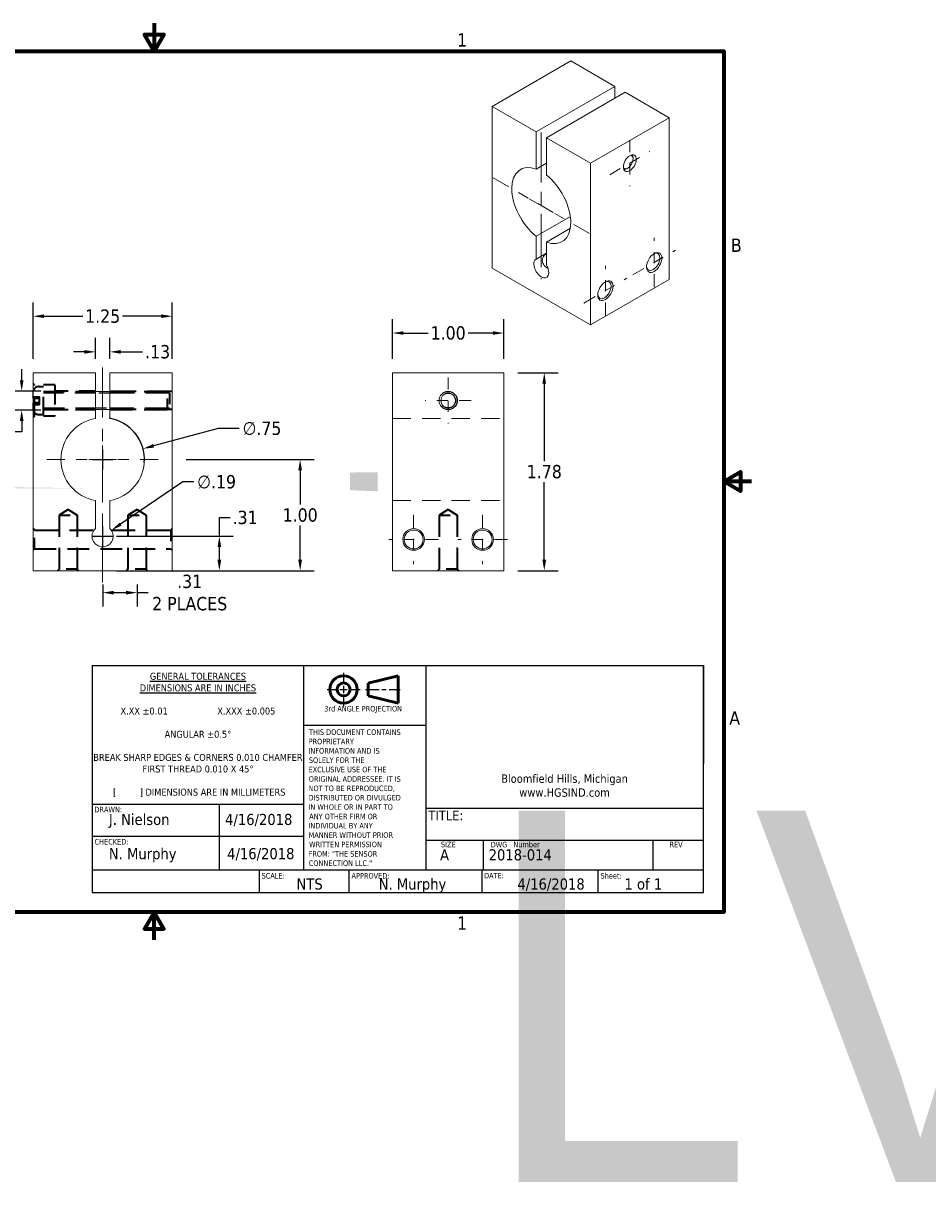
# Model space of a CAD drawing. Header units: inches. Extents: x 0.2 to 49.4, y -1.9 to 8.6.
# Tile 2 of 4: x 4.4 to 12.5, y -1.9 to 8.6. Entities that reach past the tile are written whole.
import ezdxf
from ezdxf.enums import TextEntityAlignment as Align

# ---------------------------------------------------------------- set-up
doc = ezdxf.new("R2018")
doc.units = ezdxf.units.IN
doc.header["$MEASUREMENT"] = 0
for name, pattern in [('CENTER', [2, 1.25, -0.25, 0.25, -0.25]), ('CENTER2', [1.125, 0.75, -0.125, 0.125, -0.125]), ('CHAIN', [0.7087, 0.4724, -0.0591, 0.1181, -0.0591]), ('DASHED', [0.2067, 0.1654, -0.0413])]:
    doc.linetypes.add(name, pattern=pattern)
for name, color, linetype, lineweight in [('Border (ANSI)', 7, 'Continuous', 70), ('Center Mark (ANSI)', 7, 'CENTER', 0), ('Geometry', 250, 'Continuous', 0), ('Hidden (ANSI)', 7, 'DASHED', 35), ('Hidden Narrow (ANSI)', 7, 'DASHED', 25), ('Visible (ANSI)', 7, 'Continuous', 0)]:
    doc.layers.add(name, color=color, linetype=linetype, lineweight=lineweight)
for name, color, linetype in [('Dimensions', 19, 'Continuous'), ('TitleBlock', 170, 'Continuous'), ('TitleBlock Lines', 250, 'Continuous'), ('TitleBlock Text', 3, 'Continuous')]:
    doc.layers.add(name, color=color, linetype=linetype)
doc.layers.add('Hidden', color=7, linetype='DASHED', lineweight=0, true_color=0x383838)
doc.styles.add('Note Text (ANSI)', font='tahoma.ttf')
doc.styles.get("Standard").update_dxf_attribs({"font": 'tahoma.ttf'})
doc.dimstyles.new('Default (ANSI)', dxfattribs={"dimtxt": 0.12, "dimasz": 0.098425, "dimexe": 0.125, "dimexo": 0.125, "dimgap": 0.031496, "dimtad": 0, "dimtih": 1, "dimtoh": 1, "dimrnd": 1e-08, "dimzin": 4, "dimdsep": 46, "dimtxsty": 'Note Text (ANSI)', "dimcen": 0.09, "dimdle": 0.393701, "dimclrd": 256, "dimclre": 256, "dimclrt": 256, "dimadec": 0, "dimazin": 1, "dimtfac": 1, "dimtofl": 0, "dimtmove": 0, "dimatfit": 3, "dimfxl": 1, "dimtolj": 1, "dimtzin": 4, "dimlwd": -1, "dimlwe": -1, "dimarcsym": 0})
doc.dimstyles.new('Default (ANSI)$0', dxfattribs={"dimtxt": 0.12, "dimasz": 0.098425, "dimexe": 0.125, "dimexo": 0.125, "dimgap": 0.031496, "dimtad": 0, "dimtih": 1, "dimtoh": 1, "dimrnd": 1e-08, "dimzin": 4, "dimdsep": 46, "dimtxsty": 'Note Text (ANSI)', "dimcen": 0.09, "dimdle": 0.393701, "dimclrd": 256, "dimclre": 256, "dimclrt": 256, "dimadec": 0, "dimazin": 1, "dimtfac": 1, "dimtofl": 0, "dimtmove": 0, "dimatfit": 3, "dimfxl": 1, "dimtolj": 1, "dimtzin": 4, "dimlwd": -1, "dimlwe": -1, "dimarcsym": 0})

# ---------------------------------------------------------------- blocks, each defined once
blk = doc.blocks.new('TSC TitleBlock Revised')
at = {"layer": 'TitleBlock', "color": 0}
for p, q in [((-5.493, 2.038), (-5.493, 0)), ((-5.493, 2.038), (0, 2.038)), ((0, 0), (0, 2.038)), ((0, 2.038), (0, 1.158)), ((-5.493, 0), (0, 0))]:
    blk.add_line(p, q, dxfattribs=at)
at = {"layer": 'TitleBlock Lines'}
for p, q in [((-3.593, 2.038), (-3.593, 0.2)), ((-2.495, 2.038), (-2.495, 0.2)), ((-2.492, 1.501), (-3.593, 1.501)), ((-5.493, 0.794), (-3.593, 0.794)), ((-4.351, 0.794), (-4.351, 0.209)), ((-2.493, 0.758), (0, 0.758)), ((-5.493, 0.506), (-3.593, 0.506)), ((-2.493, 0.469), (0, 0.469)), ((-1.98, 0.469), (-1.98, 0.2)), ((-0.455, 0.469), (-0.455, 0.2)), ((0, 0.2), (-5.493, 0.2)), ((-3.993, 0.2), (-3.993, 0)), ((-3.188, 0.2), (-3.188, 0)), ((-1.991, 0.2), (-1.991, 0)), ((-0.946, 0), (-0.946, 0.2))]:
    blk.add_line(p, q, dxfattribs=at)
at = {"layer": 'TitleBlock Lines', "lineweight": 25}
for p, q in [((-3.234, 1.973), (-3.234, 1.889)), ((-3.383, 1.824), (-3.299, 1.824)), ((-3.267, 1.824), (-3.202, 1.824)), ((-3.234, 1.856), (-3.234, 1.792)), ((-3.17, 1.824), (-3.086, 1.824)), ((-3.037, 1.824), (-2.915, 1.824)), ((-2.89, 1.824), (-2.851, 1.824)), ((-2.825, 1.824), (-2.724, 1.824)), ((-3.234, 1.759), (-3.234, 1.675))]:
    blk.add_line(p, q, dxfattribs=at)
at = {"layer": 'TitleBlock Lines', "lineweight": 50}
for p, q in [((-3.012, 1.882), (-2.743, 1.947)), ((-2.743, 1.947), (-2.743, 1.701)), ((-3.012, 1.882), (-3.012, 1.766)), ((-3.012, 1.766), (-2.743, 1.701))]:
    blk.add_line(p, q, dxfattribs=at)
for radius in [0.123, 0.0582]:
    blk.add_circle((-3.234, 1.824), radius, dxfattribs=at)
at = {"layer": 'TitleBlock Lines', "style": 'Note Text (ANSI)'}
blk.add_text('3rd ANGLE PROJECTION', height=0.05, dxfattribs=at).set_placement((-3.408, 1.626))
at = {"layer": 'TitleBlock Lines'}
for s, height, p in [('THIS DOCUMENT CONTAINS', 0.05, (-3.545, 1.415)), ('PROPRIETARY', 0.05, (-3.549, 1.331)), ('INFORMATION AND IS', 0.05, (-3.55, 1.247)), ('SOLELY FOR THE', 0.05, (-3.546, 1.163)), ('EXCLUSIVE USE OF THE', 0.05, (-3.549, 1.079)), ('ORIGINAL ADDRESSEE. IT IS', 0.05, (-3.547, 0.994)), ('NOT TO BE REPRODUCED,', 0.05, (-3.549, 0.91)), ('DISTRIBUTED OR DIVULGED', 0.05, (-3.549, 0.826)), ('DRAWN:', 0.05, (-5.474, 0.719)), ('IN WHOLE OR IN PART TO', 0.05, (-3.55, 0.742)), ('TITLE:', 0.0875, (-2.472, 0.647)), ('ANY OTHER FIRM OR', 0.05, (-3.543, 0.657)), ('INDIVIDUAL BY ANY', 0.05, (-3.55, 0.574)), ('MANNER WITHOUT PRIOR', 0.05, (-3.548, 0.49)), ('CHECKED:', 0.05, (-5.472, 0.43)), ('WRITTEN PERMISSION', 0.05, (-3.544, 0.406)), ('SIZE', 0.05, (-2.359, 0.406)), ('DWG', 0.05, (-1.912, 0.404)), ('Number', 0.05, (-1.708, 0.405)), ('REV', 0.05, (-0.305, 0.405)), ('FROM: "THE SENSOR', 0.05, (-3.549, 0.321)), ('CONNECTION LLC."', 0.05, (-3.547, 0.237)), ('SCALE:', 0.05, (-3.971, 0.124)), ('APPROVED:', 0.05, (-3.163, 0.124)), ('DATE:', 0.05, (-1.972, 0.125)), ('Sheet:', 0.05, (-0.925, 0.124))]:
    blk.add_text(s, height=height, dxfattribs=at).set_placement(p)
at = {"layer": 'TitleBlock Lines', "attachment_point": 5}
for s, insert, char_height, width in [('{\\LGENERAL TOLERANCES} \\P{\\LDIMENSIONS ARE IN INCHES\\P} \\PX.XX ±0.01                   X.XXX ±0.005 \\P\\PANGULAR ±0.5° \\P\\PBREAK SHARP EDGES & CORNERS 0.010 CHAMFER FIRST THREAD 0.010 X 45°\\P\\P [         ] DIMENSIONS ARE IN MILLIMETERS', (-4.543, 1.416), 0.0625, 1.9), ('Bloomfield Hills, Michigan\\P\\pxqc;www.HGSIND.com', (-1.248, 0.959), 0.075, 2.49504)]:
    blk.add_mtext(s, dxfattribs=dict(at, insert=insert, char_height=char_height, width=width))
at = {"layer": 'TitleBlock Text', "color": 0, "lineweight": 30, "flags": 104}
blk.add_attdef('TITLE:', text='', height=0.075, dxfattribs=at).set_placement((-2.027, 0.734), align=Align.TOP_LEFT)
at = {"layer": 'TitleBlock Text', "color": 0}
for tag, p in [('DRAWN:', (-5.343, 0.606)), ('DDATE', (-4.299, 0.606)), ('CHECKED:', (-5.343, 0.298)), ('CDATE', (-4.28, 0.298)), ('SIZE', (-2.367, 0.287)), ('DWG_NO.', (-1.93, 0.287)), ('REV', (-0.343, 0.287)), ('SCALE', (-3.657, 0.025)), ('APPROVED:', (-2.919, 0.025)), ('DATE', (-1.672, 0.025)), ('SHEET', (-0.71, 0.025))]:
    blk.add_attdef(tag, p, '', height=0.1, dxfattribs=at)
blk = doc.blocks.new('*D14')
at = {"layer": 'Defpoints', "color": 0, "linetype": 'Continuous', "ltscale": 0.5, "transparency": 16777216}
for p in [(5.067, 3.657), (5.377, 3.657), (5.377, 3.46)]:
    blk.add_point(p, dxfattribs=at)
at = {"layer": 'Dimensions', "linetype": 'Continuous', "ltscale": 0.5, "transparency": 16777216}
for p, q in [((5.067, 3.532), (5.067, 3.335)), ((5.165, 3.46), (5.278, 3.46)), ((5.377, 3.532), (5.377, 3.335)), ((5.377, 3.46), (5.475, 3.46))]:
    blk.add_line(p, q, dxfattribs=at)
for points in [[(5.165, 3.476), (5.165, 3.443), (5.067, 3.46)], [(5.278, 3.476), (5.278, 3.443), (5.377, 3.46)]]:
    blk.add_solid(points, dxfattribs=at)
at = {"layer": 'Dimensions', "linetype": 'Continuous', "ltscale": 0.5, "transparency": 16777216, "insert": (5.849, 3.46), "char_height": 0.12, "attachment_point": 5, "style": 'Note Text (ANSI)'}
blk.add_mtext('\\A1;{\\H0.12;.31^J2 PLACES}', dxfattribs=at)
blk = doc.blocks.new('*D15')
at = {"layer": 'Defpoints', "color": 0, "linetype": 'Continuous', "ltscale": 0.5, "transparency": 16777216}
for p in [(5.145, 4.02), (4.988, 3.914)]:
    blk.add_point(p, dxfattribs=at)
at = {"layer": 'Dimensions', "linetype": 'Continuous', "ltscale": 0.5, "transparency": 16777216}
for p, q in [((5.788, 4.456), (5.227, 4.076)), ((5.886, 4.456), (5.788, 4.456)), ((5.067, 3.877), (5.067, 4.057)), ((4.977, 3.967), (5.157, 3.967))]:
    blk.add_line(p, q, dxfattribs=at)
blk.add_solid([(5.218, 4.089), (5.236, 4.062), (5.145, 4.02)], dxfattribs=at)
at = {"layer": 'Dimensions', "linetype": 'Continuous', "ltscale": 0.5, "transparency": 16777216, "insert": (6.091, 4.456), "char_height": 0.12, "attachment_point": 5, "style": 'Note Text (ANSI)'}
blk.add_mtext('\\A1;∅.19', dxfattribs=at)
blk = doc.blocks.new('*D16')
at = {"layer": 'Defpoints', "color": 0, "linetype": 'CENTER2', "ltscale": 0.5, "transparency": 16777216}
for p in [(4.637, 5.272), (4.339, 5.102), (4.637, 5.102)]:
    blk.add_point(p, dxfattribs=at)
at = {"layer": 'Dimensions', "linetype": 'CENTER2', "ltscale": 0.5, "transparency": 16777216}
for p, q in [((4.339, 5.37), (4.339, 5.469)), ((4.512, 5.272), (4.214, 5.272)), ((4.512, 5.102), (4.214, 5.102)), ((4.339, 5.004), (4.339, 4.905)), ((4.339, 4.905), (4.241, 4.905))]:
    blk.add_line(p, q, dxfattribs=at)
for points in [[(4.323, 5.37), (4.356, 5.37), (4.339, 5.272)], [(4.323, 5.004), (4.356, 5.004), (4.339, 5.102)]]:
    blk.add_solid(points, dxfattribs=at)
at = {"layer": 'Dimensions', "linetype": 'CENTER2', "ltscale": 0.5, "transparency": 16777216, "insert": (3.782, 4.905), "char_height": 0.12, "attachment_point": 5, "style": 'Note Text (ANSI)'}
blk.add_mtext('\\A1;{\\fArial|b0|i0|c0|p34;%%C.17 THRU}', dxfattribs=at)
blk = doc.blocks.new('*D17')
at = {"layer": 'Defpoints', "color": 0, "linetype": 'Continuous', "ltscale": 0.5, "transparency": 16777216}
for p in [(5.067, 3.967), (5.067, 3.657), (6.116, 3.657)]:
    blk.add_point(p, dxfattribs=at)
at = {"layer": 'Dimensions', "linetype": 'Continuous', "ltscale": 0.5, "transparency": 16777216}
for p, q in [((6.116, 3.967), (6.116, 4.135)), ((6.116, 4.135), (6.214, 4.135)), ((5.192, 3.967), (6.241, 3.967)), ((6.116, 3.755), (6.116, 3.869)), ((5.192, 3.657), (6.241, 3.657))]:
    blk.add_line(p, q, dxfattribs=at)
for points in [[(6.099, 3.869), (6.132, 3.869), (6.116, 3.967)], [(6.099, 3.755), (6.132, 3.755), (6.116, 3.657)]]:
    blk.add_solid(points, dxfattribs=at)
at = {"layer": 'Dimensions', "linetype": 'Continuous', "ltscale": 0.5, "transparency": 16777216, "insert": (6.347, 4.135), "char_height": 0.12, "attachment_point": 5, "style": 'Note Text (ANSI)'}
blk.add_mtext('\\A1;.31', dxfattribs=at)
blk = doc.blocks.new('*D18')
at = {"layer": 'Defpoints', "color": 0, "linetype": 'Continuous', "ltscale": 0.5, "transparency": 16777216}
for p in [(5.692, 4.657), (5.692, 3.657), (6.842, 3.657)]:
    blk.add_point(p, dxfattribs=at)
at = {"layer": 'Dimensions', "linetype": 'Continuous', "ltscale": 0.5, "transparency": 16777216}
for p, q in [((5.817, 4.657), (6.967, 4.657)), ((6.842, 4.559), (6.842, 4.251)), ((6.842, 3.755), (6.842, 4.063)), ((5.817, 3.657), (6.967, 3.657))]:
    blk.add_line(p, q, dxfattribs=at)
for points in [[(6.825, 4.559), (6.858, 4.559), (6.842, 4.657)], [(6.825, 3.755), (6.858, 3.755), (6.842, 3.657)]]:
    blk.add_solid(points, dxfattribs=at)
at = {"layer": 'Dimensions', "linetype": 'Continuous', "ltscale": 0.5, "transparency": 16777216, "insert": (6.842, 4.157), "char_height": 0.12, "attachment_point": 5, "style": 'Note Text (ANSI)'}
blk.add_mtext('\\A1;1.00', dxfattribs=at)
blk = doc.blocks.new('*D19')
at = {"layer": 'Defpoints', "color": 0, "linetype": 'Continuous', "ltscale": 0.5, "transparency": 16777216}
for p in [(5.132, 5.625), (5.002, 5.437), (5.132, 5.437)]:
    blk.add_point(p, dxfattribs=at)
at = {"layer": 'Dimensions', "linetype": 'Continuous', "ltscale": 0.5, "transparency": 16777216}
for p, q in [((5.002, 5.562), (5.002, 5.75)), ((5.132, 5.562), (5.132, 5.75)), ((4.903, 5.625), (4.805, 5.625)), ((5.23, 5.625), (5.426, 5.625))]:
    blk.add_line(p, q, dxfattribs=at)
for points in [[(4.903, 5.641), (4.903, 5.608), (5.002, 5.625)], [(5.23, 5.641), (5.23, 5.608), (5.132, 5.625)]]:
    blk.add_solid(points, dxfattribs=at)
at = {"layer": 'Dimensions', "linetype": 'Continuous', "ltscale": 0.5, "transparency": 16777216, "insert": (5.561, 5.625), "char_height": 0.12, "attachment_point": 5, "style": 'Note Text (ANSI)'}
blk.add_mtext('\\A1;.13', dxfattribs=at)
blk = doc.blocks.new('*D20')
at = {"layer": 'Defpoints', "color": 0, "linetype": 'Continuous', "ltscale": 0.5, "transparency": 16777216}
for p in [(8.672, 5.794), (7.672, 5.437), (8.672, 5.437)]:
    blk.add_point(p, dxfattribs=at)
at = {"layer": 'Dimensions', "linetype": 'Continuous', "ltscale": 0.5, "transparency": 16777216}
for p, q in [((7.672, 5.562), (7.672, 5.919)), ((8.672, 5.562), (8.672, 5.919)), ((7.77, 5.794), (7.993, 5.794)), ((8.574, 5.794), (8.351, 5.794))]:
    blk.add_line(p, q, dxfattribs=at)
for points in [[(7.77, 5.81), (7.77, 5.778), (7.672, 5.794)], [(8.574, 5.81), (8.574, 5.778), (8.672, 5.794)]]:
    blk.add_solid(points, dxfattribs=at)
at = {"layer": 'Dimensions', "linetype": 'Continuous', "ltscale": 0.5, "transparency": 16777216, "insert": (8.172, 5.794), "char_height": 0.12, "attachment_point": 5, "style": 'Note Text (ANSI)'}
blk.add_mtext('\\A1;1.00', dxfattribs=at)
blk = doc.blocks.new('*D21')
at = {"layer": 'Defpoints', "color": 0, "linetype": 'Continuous', "ltscale": 0.5, "transparency": 16777216}
for p in [(8.672, 5.437), (8.672, 3.657), (9.036, 3.657)]:
    blk.add_point(p, dxfattribs=at)
at = {"layer": 'Dimensions', "linetype": 'Continuous', "ltscale": 0.5, "transparency": 16777216}
for p, q in [((8.797, 5.437), (9.161, 5.437)), ((9.036, 5.339), (9.036, 4.641)), ((9.036, 3.755), (9.036, 4.453)), ((8.797, 3.657), (9.161, 3.657))]:
    blk.add_line(p, q, dxfattribs=at)
for points in [[(9.019, 5.339), (9.052, 5.339), (9.036, 5.437)], [(9.019, 3.755), (9.052, 3.755), (9.036, 3.657)]]:
    blk.add_solid(points, dxfattribs=at)
at = {"layer": 'Dimensions', "linetype": 'Continuous', "ltscale": 0.5, "transparency": 16777216, "insert": (9.036, 4.547), "char_height": 0.12, "attachment_point": 5, "style": 'Note Text (ANSI)'}
blk.add_mtext('\\A1;1.78', dxfattribs=at)
blk = doc.blocks.new('*D22')
at = {"layer": 'Defpoints', "color": 0, "linetype": 'Continuous', "ltscale": 0.5, "transparency": 16777216}
for p in [(5.429, 4.754), (4.705, 4.56)]:
    blk.add_point(p, dxfattribs=at)
at = {"layer": 'Dimensions', "linetype": 'Continuous', "ltscale": 0.5, "transparency": 16777216}
for p, q in [((6.106, 4.937), (5.524, 4.78)), ((6.295, 4.937), (6.106, 4.937)), ((5.067, 4.567), (5.067, 4.747)), ((4.977, 4.657), (5.157, 4.657))]:
    blk.add_line(p, q, dxfattribs=at)
blk.add_arc((5.067, 4.657), 0.375, 355.9528, 80.8831, dxfattribs=at)
blk.add_solid([(5.52, 4.796), (5.528, 4.764), (5.429, 4.754)], dxfattribs=at)
at = {"layer": 'Dimensions', "linetype": 'Continuous', "ltscale": 0.5, "transparency": 16777216, "insert": (6.499, 4.937), "char_height": 0.12, "attachment_point": 5, "style": 'Note Text (ANSI)'}
blk.add_mtext('\\A1;∅.75', dxfattribs=at)
blk = doc.blocks.new('*D23')
at = {"layer": 'Defpoints', "color": 0, "linetype": 'Continuous', "ltscale": 0.5, "transparency": 16777216}
for p in [(5.692, 5.945), (4.442, 5.437), (5.692, 5.437)]:
    blk.add_point(p, dxfattribs=at)
at = {"layer": 'Dimensions', "linetype": 'Continuous', "ltscale": 0.5, "transparency": 16777216}
for p, q in [((4.442, 5.562), (4.442, 6.07)), ((5.692, 5.562), (5.692, 6.07)), ((4.54, 5.945), (4.888, 5.945)), ((5.593, 5.945), (5.245, 5.945))]:
    blk.add_line(p, q, dxfattribs=at)
for points in [[(4.54, 5.962), (4.54, 5.929), (4.442, 5.945)], [(5.593, 5.962), (5.593, 5.929), (5.692, 5.945)]]:
    blk.add_solid(points, dxfattribs=at)
at = {"layer": 'Dimensions', "linetype": 'Continuous', "ltscale": 0.5, "transparency": 16777216, "insert": (5.067, 5.945), "char_height": 0.12, "attachment_point": 5, "style": 'Note Text (ANSI)'}
blk.add_mtext('\\A1;1.25', dxfattribs=at)

msp = doc.modelspace()

# ---------------------------------------------------------------- hatches: boundary and pattern name
at = {"layer": 'Geometry'}
h = msp.add_hatch(color=250, dxfattribs=at)
h.dxf.hatch_style = 1
edge = h.paths.add_edge_path(flags=17)
edge.add_line((4.0394, 4.377), (4.0394, 4.397))
edge.add_line((2.5394, 4.5352), (4.0394, 4.5352))
edge.add_line((2.5394, 4.5152), (2.5394, 4.5352))
edge.add_line((2.5394, 4.5152), (2.5394, 4.4257))
edge.add_line((2.5394, 4.4037), (2.5394, 4.377))
edge.add_line((2.5394, 4.377), (4.0394, 4.377))
edge = h.paths.add_edge_path(flags=16)
edge.add_line((4.0394, 4.377), (4.0394, 4.397))
edge = h.paths.add_edge_path(flags=16)
edge.add_line((2.5394, 4.4037), (2.5394, 4.377))
edge = h.paths.add_edge_path(flags=16)
edge.add_line((2.5394, 4.377), (4.0394, 4.377))
edge = h.paths.add_edge_path(flags=16)
edge.add_line((2.5394, 4.5352), (4.0394, 4.5352))
edge = h.paths.add_edge_path(flags=16)
edge.add_line((2.5394, 4.5152), (2.5394, 4.4257))
edge = h.paths.add_edge_path(flags=16)
edge.add_line((2.5394, 4.5152), (2.5394, 4.5352))
h.paths.add_polyline_path([(2.5394, 4.4037), (2.5394, 4.377)], flags=0)
h.paths.add_polyline_path([(2.5394, 4.5152), (2.5394, 4.5352)], flags=16)
edge = h.paths.add_edge_path()
edge.add_line((2.5394, 4.4037), (2.5394, 4.377))
edge.add_line((2.5394, 4.5152), (2.5394, 4.5352))
edge.add_line((4.0394, 4.377), (4.0394, 4.397))
edge.add_line((2.5394, 4.5352), (4.0394, 4.5352))
edge.add_line((2.5394, 4.5152), (2.5394, 4.5352))
edge.add_line((2.5394, 4.5152), (2.5394, 4.4257))
edge.add_line((2.5394, 4.4037), (2.5394, 4.377))
edge.add_line((2.5394, 4.377), (4.0394, 4.377))
edge.add_line((4.0394, 4.397), (5.0924, 4.397))
h = msp.add_hatch(color=256, dxfattribs=at)
h.dxf.hatch_style = 1
h.paths.add_polyline_path([(7.2894, 4.3711), (7.5394, 4.3711)], flags=17)
edge = h.paths.add_edge_path()
edge.add_line((7.5394, 4.5411), (7.2894, 4.54))
edge.add_line((7.2894, 4.5311), (7.2894, 4.3811))
edge.add_line((7.5394, 4.5411), (7.5394, 4.3711))

# ---------------------------------------------------------------- linework, layer by layer
at = {"layer": 'Border (ANSI)', "flags": 128}
for points in [[(5.5296, 8.5787), (5.5296, 8.3287), (5.443, 8.4787), (5.6163, 8.4787), (5.5296, 8.3287)], [(0.4096, 0.5887), (0.4096, 8.3287), (10.6496, 8.3287), (10.6496, 0.5887), (0.4096, 0.5887)], [(10.8996, 4.4587), (10.6496, 4.4587), (10.7996, 4.5453), (10.7996, 4.3721), (10.6496, 4.4587)], [(5.5296, 0.3387), (5.5296, 0.5887), (5.443, 0.4387), (5.6163, 0.4387), (5.5296, 0.5887)]]:
    msp.add_lwpolyline(points, dxfattribs=at)
at = {"layer": 'Center Mark (ANSI)', "linetype": 'CHAIN', "ltscale": 0.952448}
for p, q in [((9.009, 7.5985), (9.009, 6.279)), ((5.0666, 5.4831), (5.0666, 3.5526))]:
    msp.add_line(p, q, dxfattribs=at)
at = {"layer": 'Center Mark (ANSI)', "linetype": 'CHAIN', "ltscale": 0.229887}
for p, q in [((9.8045, 7.5284), (9.8045, 7.1144)), ((9.6252, 7.2179), (9.9838, 7.4249)), ((8.172, 5.3941), (8.172, 4.9801)), ((8.379, 5.1871), (7.965, 5.1871))]:
    msp.add_line(p, q, dxfattribs=at)
at = {"layer": 'Center Mark (ANSI)', "linetype": 'CHAIN', "ltscale": 0.347103}
for p, q in [((8.576, 7.1896), (9.1172, 6.8771)), ((8.9007, 7.0021), (9.442, 6.6896)), ((5.1916, 4.6571), (4.5666, 4.6571)), ((5.5666, 4.6571), (4.9416, 4.6571))]:
    msp.add_line(p, q, dxfattribs=at)
at = {"layer": 'Center Mark (ANSI)', "linetype": 'CHAIN', "ltscale": 0.138781}
for p, q in [((9.009, 7.0646), (9.009, 6.8146)), ((5.0666, 4.7821), (5.0666, 4.5321))]:
    msp.add_line(p, q, dxfattribs=at)
at = {"layer": 'Center Mark (ANSI)', "linetype": 'CHAIN', "ltscale": 0.247109}
for p, q in [((10.0237, 6.2056), (10.0237, 6.6506)), ((9.831, 6.3169), (10.2164, 6.5394)), ((9.5853, 5.9525), (9.5853, 6.3975)), ((9.3926, 6.0638), (9.778, 6.2863)), ((7.862, 4.1606), (7.862, 3.7156)), ((8.482, 4.1606), (8.482, 3.7156)), ((8.0845, 3.9381), (7.6395, 3.9381)), ((8.7045, 3.9381), (8.2595, 3.9381))]:
    msp.add_line(p, q, dxfattribs=at)
at = {"layer": 'Hidden'}
for p, q in [((7.672, 5.0264), (8.672, 5.0264)), ((7.672, 4.2877), (8.672, 4.2877))]:
    msp.add_line(p, q, dxfattribs=at)
at = {"layer": 'Hidden (ANSI)', "ltscale": 0.033571}
for p, q in [((4.4541, 5.3271), (4.4416, 5.3396)), ((4.4541, 5.0471), (4.4416, 5.0346)), ((4.4541, 4.0231), (4.4416, 4.0356)), ((5.6791, 4.0231), (5.6916, 4.0356)), ((4.4541, 3.8531), (4.4416, 3.8406)), ((5.6791, 3.8531), (5.6916, 3.8406)), ((4.6746, 3.6696), (4.6621, 3.6571)), ((4.8386, 3.6696), (4.8511, 3.6571)), ((5.2946, 3.6696), (5.2821, 3.6571)), ((5.4586, 3.6696), (5.4711, 3.6571)), ((8.09, 3.6696), (8.0775, 3.6571)), ((8.254, 3.6696), (8.2665, 3.6571))]:
    msp.add_line(p, q, dxfattribs=at)
at = {"layer": 'Hidden (ANSI)', "ltscale": 1.063916}
for p, q in [((4.4541, 5.0471), (4.4541, 5.3271)), ((4.6366, 5.3271), (4.6366, 5.0471))]:
    msp.add_line(p, q, dxfattribs=at)
at = {"layer": 'Hidden (ANSI)', "ltscale": 0.347507}
for p, q in [((4.6366, 5.3271), (4.4541, 5.3271)), ((4.6366, 5.0471), (4.4541, 5.0471))]:
    msp.add_line(p, q, dxfattribs=at)
at = {"layer": 'Hidden (ANSI)', "ltscale": 0.083707}
for p, q in [((4.4926, 5.3121), (4.5366, 5.3121)), ((4.4926, 5.0621), (4.5366, 5.0621))]:
    msp.add_line(p, q, dxfattribs=at)
at = {"layer": 'Hidden (ANSI)', "ltscale": 0.949925}
msp.add_line((4.5366, 5.0621), (4.5366, 5.3121), dxfattribs=at)
at = {"layer": 'Hidden (ANSI)', "ltscale": 1.124819}
for p, q in [((4.5366, 5.2691), (5.0016, 5.2691)), ((4.5366, 5.1051), (5.0016, 5.1051))]:
    msp.add_line(p, q, dxfattribs=at)
at = {"layer": 'Hidden (ANSI)', "ltscale": 0.882922}
for p, q in [((5.0016, 5.2721), (4.6366, 5.2721)), ((5.0016, 5.1021), (4.6366, 5.1021))]:
    msp.add_line(p, q, dxfattribs=at)
at = {"layer": 'Hidden (ANSI)', "ltscale": 1.35462}
for p, q in [((5.6916, 5.2691), (5.1316, 5.2691)), ((5.6916, 5.1051), (5.1316, 5.1051))]:
    msp.add_line(p, q, dxfattribs=at)
at = {"layer": 'Hidden (ANSI)', "ltscale": 1.25628}
for p, q in [((5.1316, 5.2691), (5.651, 5.2691)), ((5.1316, 5.1051), (5.651, 5.1051))]:
    msp.add_line(p, q, dxfattribs=at)
at = {"layer": 'Hidden (ANSI)', "ltscale": 0.49057}
for p, q in [((5.651, 5.1051), (5.651, 5.2691)), ((4.6746, 4.1571), (4.8386, 4.1571)), ((4.6746, 4.1571), (4.8386, 4.1571)), ((5.2946, 4.1571), (5.4586, 4.1571)), ((5.2946, 4.1571), (5.4586, 4.1571)), ((8.09, 4.1571), (8.254, 4.1571)), ((8.09, 4.1571), (8.254, 4.1571)), ((4.8386, 3.6696), (4.6746, 3.6696)), ((5.4586, 3.6696), (5.2946, 3.6696)), ((8.254, 3.6696), (8.09, 3.6696))]:
    msp.add_line(p, q, dxfattribs=at)
at = {"layer": 'Hidden (ANSI)', "ltscale": 0.042061}
for p, q in [((5.6666, 5.2534), (5.651, 5.2691)), ((5.6666, 5.1207), (5.651, 5.1051))]:
    msp.add_line(p, q, dxfattribs=at)
at = {"layer": 'Hidden (ANSI)', "ltscale": 0.396924}
msp.add_line((5.6666, 5.2534), (5.6666, 5.1207), dxfattribs=at)
at = {"layer": 'Hidden (ANSI)', "ltscale": 0.011328}
for p, q in [((4.4926, 5.2216), (4.4986, 5.2216)), ((4.4986, 5.2064), (4.4926, 5.2064)), ((4.4986, 5.1678), (4.4926, 5.1678)), ((4.4926, 5.1525), (4.4986, 5.1525))]:
    msp.add_line(p, q, dxfattribs=at)
at = {"layer": 'Hidden (ANSI)', "ltscale": 0.103571}
msp.add_line((4.4986, 5.1678), (4.4986, 5.2216), dxfattribs=at)
at = {"layer": 'Hidden (ANSI)', "ltscale": 0.464833}
msp.add_line((4.4986, 5.1525), (4.4986, 5.1678), dxfattribs=at)
at = {"layer": 'Hidden (ANSI)', "ltscale": 0.182111}
for p, q in [((4.7566, 4.2063), (4.6746, 4.1571)), ((4.7566, 4.2063), (4.8386, 4.1571)), ((5.3766, 4.2063), (5.2946, 4.1571)), ((5.3766, 4.2063), (5.4586, 4.1571)), ((8.172, 4.2063), (8.09, 4.1571)), ((8.172, 4.2063), (8.254, 4.1571))]:
    msp.add_line(p, q, dxfattribs=at)
at = {"layer": 'Hidden (ANSI)', "ltscale": 1.179245}
for p, q in [((4.6746, 4.1571), (4.6746, 3.6696)), ((4.8386, 4.1571), (4.8386, 3.6696)), ((5.2946, 4.1571), (5.2946, 3.6696)), ((5.4586, 4.1571), (5.4586, 3.6696)), ((8.09, 4.1571), (8.09, 3.6696)), ((8.254, 4.1571), (8.254, 3.6696))]:
    msp.add_line(p, q, dxfattribs=at)
at = {"layer": 'Hidden (ANSI)', "ltscale": 0.508521}
for p, q in [((4.4541, 3.8531), (4.4541, 4.0231)), ((5.6791, 4.0231), (5.6791, 3.8531))]:
    msp.add_line(p, q, dxfattribs=at)
at = {"layer": 'Hidden (ANSI)', "ltscale": 1.295985}
for p, q in [((4.4541, 4.0231), (4.9899, 4.0231)), ((5.1434, 4.0231), (5.6791, 4.0231))]:
    msp.add_line(p, q, dxfattribs=at)
at = {"layer": 'Hidden (ANSI)', "ltscale": 1.185293}
msp.add_line((4.4541, 3.8531), (5.6791, 3.8531), dxfattribs=at)
at = {"layer": 'Hidden (ANSI)', "ltscale": 0.136023}
for centre, start, end in [((4.4926, 5.2601), 90, 168.74529), ((4.4926, 5.1141), 191.25471, 270)]:
    msp.add_arc(centre, 0.052, start, end, dxfattribs=at)
at = {"layer": 'Hidden (ANSI)', "ltscale": 0.158984}
msp.add_open_spline([(4.4406, 5.1559), (4.4406, 5.1554), (4.4421, 5.1549), (4.4471, 5.1542), (4.4513, 5.1537), (4.4604, 5.1532), (4.4668, 5.1529), (4.4787, 5.1526), (4.4862, 5.1525), (4.4926, 5.1525)], degree=3, knots=[0.17829188, 0.17829188, 0.17829188, 0.17829188, 0.23046681, 0.23046681, 0.28009212, 0.28009212, 0.3295639, 0.3295639, 0.378426, 0.378426, 0.378426, 0.378426], dxfattribs=at)
at = {"layer": 'Hidden (ANSI)', "ltscale": 0.13827}
for points, knots in [([(4.4417, 5.2189), (4.4424, 5.2192), (4.4435, 5.2194), (4.4473, 5.22), (4.4516, 5.2204), (4.4607, 5.221), (4.4671, 5.2212), (4.4788, 5.2216), (4.4863, 5.2216), (4.4926, 5.2216)], [0.20434887, 0.20434887, 0.20434887, 0.20434887, 0.23101228, 0.23101228, 0.28114489, 0.28114489, 0.33008043, 0.33008043, 0.37842583, 0.37842583, 0.37842583, 0.37842583]), ([(4.4926, 5.2064), (4.4863, 5.2064), (4.4788, 5.2065), (4.4671, 5.2068), (4.4607, 5.207), (4.4516, 5.2076), (4.4473, 5.208), (4.4435, 5.2086), (4.4424, 5.2089), (4.4417, 5.2091)], [-0.37842583, -0.37842583, -0.37842583, -0.37842583, -0.33008043, -0.33008043, -0.28114489, -0.28114489, -0.23101228, -0.23101228, -0.20434887, -0.20434887, -0.20434887, -0.20434887]), ([(4.4926, 5.1678), (4.4862, 5.1678), (4.4787, 5.1677), (4.4668, 5.1673), (4.4604, 5.1671), (4.4513, 5.1665), (4.4471, 5.1661), (4.4434, 5.1655), (4.4424, 5.1653), (4.4417, 5.165)], [-0.378426, -0.378426, -0.378426, -0.378426, -0.3295639, -0.3295639, -0.28009212, -0.28009212, -0.23046681, -0.23046681, -0.20433839, -0.20433839, -0.20433839, -0.20433839])]:
    msp.add_open_spline(points, degree=3, knots=knots, dxfattribs=at)
at = {"layer": 'Hidden Narrow (ANSI)', "ltscale": 1.124819}
for p, q in [((5.0016, 5.2535), (4.5366, 5.2535)), ((4.5366, 5.1207), (5.0016, 5.1207))]:
    msp.add_line(p, q, dxfattribs=at)
at = {"layer": 'Hidden Narrow (ANSI)', "ltscale": 0.247511}
for p, q in [((5.1316, 5.2535), (5.0016, 5.2535)), ((5.0016, 5.1207), (5.1316, 5.1207))]:
    msp.add_line(p, q, dxfattribs=at)
at = {"layer": 'Hidden Narrow (ANSI)', "ltscale": 1.35462}
for p, q in [((5.6916, 5.2691), (5.1316, 5.2691)), ((5.1316, 5.1051), (5.6916, 5.1051))]:
    msp.add_line(p, q, dxfattribs=at)
at = {"layer": 'Hidden Narrow (ANSI)', "ltscale": 1.294025}
for p, q in [((5.6666, 5.2535), (5.1316, 5.2535)), ((5.1316, 5.1207), (5.6666, 5.1207))]:
    msp.add_line(p, q, dxfattribs=at)
at = {"layer": 'Hidden Narrow (ANSI)', "ltscale": 1.179245}
for p, q in [((4.6746, 4.1571), (4.6746, 3.6696)), ((4.8386, 3.6696), (4.8386, 4.1571)), ((5.2946, 4.1571), (5.2946, 3.6696)), ((5.4586, 3.6696), (5.4586, 4.1571)), ((8.09, 4.1571), (8.09, 3.6696)), ((8.254, 3.6696), (8.254, 4.1571))]:
    msp.add_line(p, q, dxfattribs=at)
at = {"layer": 'Hidden Narrow (ANSI)', "ltscale": 1.246302}
msp.add_circle((8.172, 5.1871), 0.082, dxfattribs=at)
at = {"layer": 'Hidden Narrow (ANSI)', "ltscale": 1.009201}
msp.add_circle((8.172, 5.1871), 0.0664, dxfattribs=at)
at = {"layer": 'Visible (ANSI)'}
for p, q in [((8.567, 7.8317), (9.2742, 8.2399)), ((9.6701, 8.0113), (9.2742, 8.2399)), ((8.963, 7.6031), (9.6701, 8.0113)), ((9.6701, 8.0113), (9.6701, 7.9052)), ((9.7621, 7.9582), (9.055, 7.55)), ((10.158, 7.7296), (9.7621, 7.9582)), ((8.567, 6.3783), (8.567, 7.8317)), ((8.567, 7.8317), (8.963, 7.6031)), ((10.158, 7.7296), (9.4509, 7.3214)), ((10.158, 6.2762), (10.158, 7.7296)), ((8.963, 7.2677), (8.963, 7.6031)), ((9.055, 7.55), (9.4509, 7.3214)), ((9.055, 7.55), (9.055, 7.2147)), ((9.8337, 7.3587), (9.8337, 7.3715)), ((9.055, 7.3208), (8.963, 7.2677)), ((9.4509, 7.3214), (9.4509, 5.868)), ((9.7868, 7.2774), (9.7757, 7.271)), ((8.963, 6.6646), (9.2701, 6.8419)), ((9.2701, 6.7358), (9.055, 6.6116)), ((8.963, 6.4594), (8.963, 6.6646)), ((9.055, 6.6116), (9.055, 6.4063)), ((9.055, 6.5124), (8.963, 6.4594)), ((9.4509, 5.868), (8.567, 6.3783)), ((9.4509, 5.868), (10.158, 6.2762)), ((4.4416, 3.6571), (4.4416, 5.4371)), ((4.4416, 5.4371), (5.0016, 5.4371)), ((5.0016, 5.0264), (5.0016, 5.4371)), ((5.1316, 5.4371), (5.6916, 5.4371)), ((5.1316, 5.4371), (5.1316, 5.0264)), ((5.6916, 5.4371), (5.6916, 3.6571)), ((8.672, 5.4371), (7.672, 5.4371)), ((7.672, 5.4371), (7.672, 3.6571)), ((8.672, 3.6571), (8.672, 5.4371)), ((4.4406, 5.2183), (4.4406, 5.2601)), ((5.0016, 5.2691), (5.1316, 5.2691)), ((4.4406, 5.2098), (4.4406, 5.2183)), ((4.4406, 5.1141), (4.4406, 5.1644)), ((5.0016, 5.1051), (5.1316, 5.1051)), ((5.0016, 4.0363), (5.0016, 4.2877)), ((5.1316, 4.2877), (5.1316, 4.0363)), ((5.6916, 3.6571), (4.4416, 3.6571)), ((7.672, 3.6571), (8.672, 3.6571))]:
    msp.add_line(p, q, dxfattribs=at)
for centre, radius in [((8.172, 5.1871), 0.082), ((8.172, 5.1871), 0.0663), ((7.862, 3.9381), 0.0975), ((7.862, 3.9381), 0.085), ((8.482, 3.9381), 0.0975), ((8.482, 3.9381), 0.085)]:
    msp.add_circle(centre, radius, dxfattribs=at)
for centre, radius, start, end in [((4.4926, 5.2601), 0.052, 168.74529, 180), ((4.4926, 5.1141), 0.052, 180, 191.25471), ((5.0666, 4.6571), 0.375, 99.98168, 260.01832), ((5.0666, 4.6571), 0.375, 279.98168, 80.01832), ((5.0666, 3.9671), 0.095, 133.17355, 46.82645)]:
    msp.add_arc(centre, radius, start, end, dxfattribs=at)
for centre, major_axis in [((9.8045, 7.3214), (0.041, 0.071)), ((10.0237, 6.4281), (-0.0487, -0.0844)), ((9.5853, 6.175), (-0.0487, -0.0844))]:
    msp.add_ellipse(centre, major_axis=major_axis, ratio=0.5773503, dxfattribs=at)
for centre, major_axis, start_param, end_param in [((9.7868, 7.3316), (0.0332, 0.0575), 2.911136, 6.513642), ((9.7757, 7.338), (0.041, 0.071), 5.4980386, 5.9250065), ((9.009, 6.9396), (-0.1875, 0.3248), 5.6720004, 8.4651666), ((9.7757, 7.338), (-0.041, -0.071), 0.3581788, 0.7851467), ((9.009, 6.9396), (0.1875, -0.3248), 5.6720004, 8.4651666), ((10.0148, 6.4332), (0.0425, 0.0736), 2.4272596, 6.9975183), ((9.009, 6.3763), (0.0475, -0.0823), 3.1097151, 7.8858592), ((9.5764, 6.1801), (0.0425, 0.0736), 2.4272596, 6.9975183)]:
    msp.add_ellipse(centre, major_axis=major_axis, ratio=0.5773503, start_param=start_param, end_param=end_param, dxfattribs=at)
msp.add_open_spline([(9.0696, 6.3747), (9.0678, 6.3758), (9.066, 6.377), (9.05, 6.3875), (9.0367, 6.3988), (9.0237, 6.419), (9.0202, 6.4269), (9.0171, 6.4433), (9.0176, 6.4518), (9.0215, 6.4671), (9.0252, 6.475), (9.0353, 6.4896), (9.0416, 6.4962), (9.0501, 6.5039), (9.0525, 6.5059), (9.055, 6.5079)], degree=3, knots=[0.11222097, 0.11222097, 0.11222097, 0.11222097, 0.12830802, 0.12830802, 0.25661604, 0.25661604, 0.32107738, 0.32107738, 0.38553873, 0.38553873, 0.44997105, 0.44997105, 0.51440338, 0.51440338, 0.53751455, 0.53751455, 0.53751455, 0.53751455], dxfattribs=at)
for points in [[(4.4406, 5.2183), (4.4406, 5.2185), (4.441, 5.2187), (4.4417, 5.2189)], [(4.4417, 5.2091), (4.441, 5.2093), (4.4406, 5.2095), (4.4406, 5.2098)], [(4.4417, 5.165), (4.441, 5.1648), (4.4406, 5.1646), (4.4406, 5.1644)]]:
    msp.add_open_spline(points, degree=3, dxfattribs=at)

# ---------------------------------------------------------------- block references
at = {"layer": 'TitleBlock Lines'}
ref = msp.add_blockref('TSC TitleBlock Revised', (10.4662, 0.7655), dxfattribs=at)
lines = msp.add_mtext('LVDT-MTD-750-DEL', dxfattribs={"layer": 'TitleBlock Text', "color": 0, "insert": (8.4396, 1.4998), "char_height": 3.33952, "attachment_point": 1})
ref.add_attrib('TITLE:', '', (8.4396, 1.4998), dxfattribs={"flags": 104}).embed_mtext(lines)
ref.add_attrib('SHEET', '1 of 1', (9.7566, 0.7905), dxfattribs={"layer": 'TitleBlock Text', "color": 0, "height": 0.1})
ref.add_attrib('DATE', '4/16/2018', (8.7945, 0.7905), dxfattribs={"layer": 'TitleBlock Text', "color": 0, "height": 0.1})
ref.add_attrib('DWG_NO.', '2018-014', (8.5359, 1.0529), dxfattribs={"layer": 'TitleBlock Text', "color": 0, "height": 0.1})
ref.add_attrib('SIZE', 'A', (8.0994, 1.0529), dxfattribs={"layer": 'TitleBlock Text', "color": 0, "height": 0.1})
ref.add_attrib('CDATE', '4/16/2018', (6.1858, 1.0636), dxfattribs={"layer": 'TitleBlock Text', "color": 0, "height": 0.1})
ref.add_attrib('DRAWN:', 'J. Nielson', (5.1229, 1.3711), dxfattribs={"layer": 'TitleBlock Text', "color": 0, "height": 0.1})
ref.add_attrib('CHECKED:', 'N. Murphy', (5.1229, 1.063), dxfattribs={"layer": 'TitleBlock Text', "color": 0, "height": 0.1})
ref.add_attrib('APPROVED:', 'N. Murphy', (7.5474, 0.7905), dxfattribs={"layer": 'TitleBlock Text', "color": 0, "height": 0.1})
ref.add_attrib('SCALE', 'NTS', (6.8091, 0.7905), dxfattribs={"layer": 'TitleBlock Text', "color": 0, "height": 0.1})
ref.add_attrib('DDATE', '4/16/2018', (6.1673, 1.3711), dxfattribs={"layer": 'TitleBlock Text', "color": 0, "height": 0.1})

# ---------------------------------------------------------------- texts
at = {"layer": 'Border (ANSI)', "char_height": 0.12, "attachment_point": 7, "style": 'Note Text (ANSI)'}
for s, insert in [('1', (8.2526, 8.3687)), ('B', (10.713, 6.5237)), ('A', (10.6986, 2.2737)), ('1', (8.2526, 0.4287))]:
    msp.add_mtext(s, dxfattribs=dict(at, insert=insert))

# ---------------------------------------------------------------- dimensions: what is measured, and where the dimension line sits
at = {"layer": 'Dimensions', "linetype": 'Continuous', "ltscale": 0.5}
for base, p1, p2, picture, middle in [((5.6916, 5.9454), (4.4416, 5.4371), (5.6916, 5.4371), '*D23', (5.0666, 5.9454)), ((8.672, 5.7941), (7.672, 5.4371), (8.672, 5.4371), '*D20', (8.172, 5.7941))]:
    dim = msp.add_linear_dim(base=base, p1=p1, p2=p2, dimstyle='Default (ANSI)$0', dxfattribs=at)
    dim.commit()
    dim.dimension.update_dxf_attribs({"geometry": picture, "text_midpoint": middle})
dim = msp.add_linear_dim(base=(5.1316, 5.6246), p1=(5.0016, 5.4371), p2=(5.1316, 5.4371), dimstyle='Default (ANSI)$0', dxfattribs=at)
dim.commit()
dim.dimension.update_dxf_attribs({"geometry": '*D19', "text_midpoint": (5.5606, 5.6246), "dimtype": 160})
at = {"layer": 'Dimensions', "linetype": 'CENTER2', "ltscale": 0.5}
dim = msp.add_linear_dim(base=(4.3394, 5.1021), p1=(4.6366, 5.2721), p2=(4.6366, 5.1021), angle=90, text='{\\fArial|b0|i0|c0|p34;%%C<> THRU}', dimstyle='Default (ANSI)$0', override={"dimpost": ''}, dxfattribs=at)
dim.commit()
dim.dimension.update_dxf_attribs({"geometry": '*D16', "text_midpoint": (3.7818, 4.9052)})
at = {"layer": 'Dimensions', "linetype": 'Continuous', "ltscale": 0.5}
for base, p1, p2, picture, middle in [((9.0355, 3.6571), (8.672, 5.4371), (8.672, 3.6571), '*D21', (9.0355, 4.5471)), ((6.8418, 3.6571), (5.6916, 4.6571), (5.6916, 3.6571), '*D18', (6.8418, 4.1571))]:
    dim = msp.add_linear_dim(base=base, p1=p1, p2=p2, angle=90, dimstyle='Default (ANSI)$0', dxfattribs=at)
    dim.commit()
    dim.dimension.update_dxf_attribs({"geometry": picture, "text_midpoint": middle})
for p1, p2, picture, middle in [((4.7045, 4.5597), (5.4288, 4.7544), '*D22', (6.4994, 4.9365)), ((4.988, 3.9138), (5.1453, 4.0203), '*D15', (6.0913, 4.4556))]:
    dim = msp.add_diameter_dim_2p(p1=p1, p2=p2, dimstyle='Default (ANSI)', dxfattribs=at)
    dim.commit()
    dim.dimension.update_dxf_attribs({"geometry": picture, "text_midpoint": middle, "dimtype": 163})
dim = msp.add_linear_dim(base=(6.1159, 3.6571), p1=(5.0666, 3.9671), p2=(5.0666, 3.6571), angle=90, dimstyle='Default (ANSI)$0', dxfattribs=at)
dim.commit()
dim.dimension.update_dxf_attribs({"geometry": '*D17', "text_midpoint": (6.3465, 4.1352), "dimtype": 160})
dim = msp.add_linear_dim(base=(5.3766, 3.4598), p1=(5.0666, 3.6571), p2=(5.3766, 3.6571), text='{\\H0.12;<>^J2 PLACES}', dimstyle='Default (ANSI)$0', override={"dimpost": ''}, dxfattribs=at)
dim.commit()
dim.dimension.update_dxf_attribs({"geometry": '*D14', "text_midpoint": (5.8488, 3.4598), "dimtype": 160})

doc.saveas('drawing.dxf')
